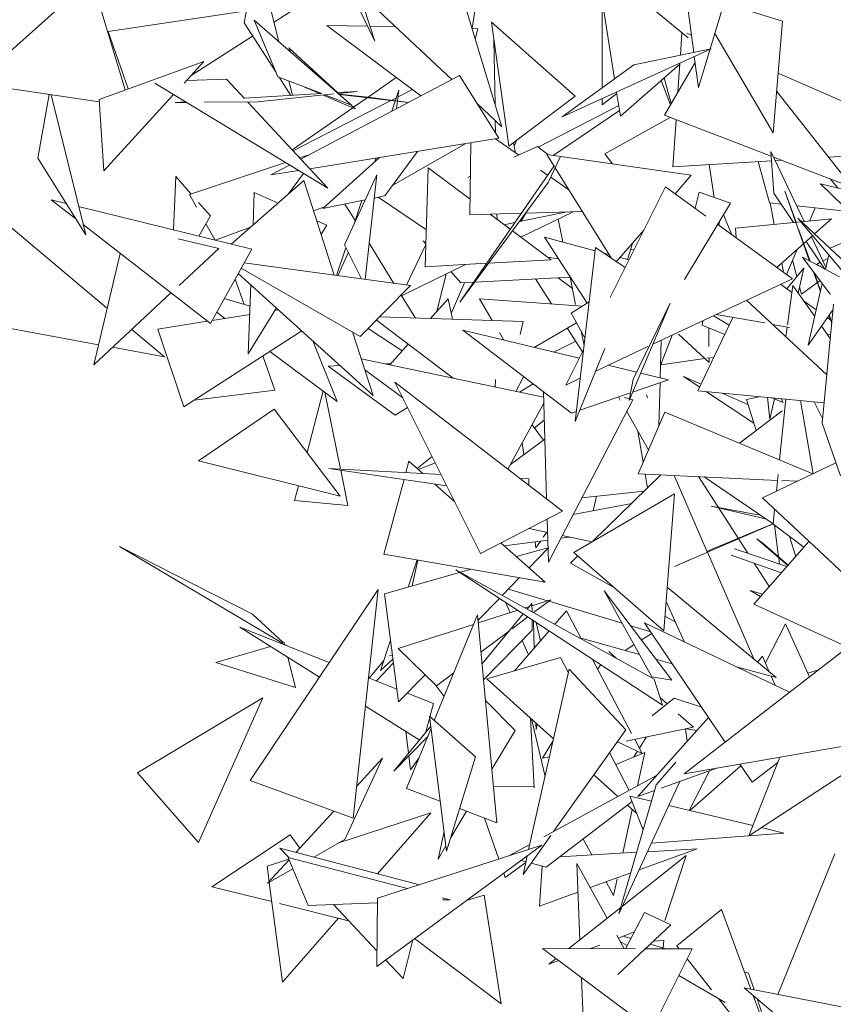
# Model space of a CAD drawing. Header units: metres. Extents: x -14.5 to 19.7, y -19.1 to 4.
# Tile 115 of 218: x 16.034 to 16.206, y 2.825 to 3.033. Entities that reach past the tile are written whole.
import ezdxf

# ---------------------------------------------------------------- set-up
doc = ezdxf.new("R2010")
doc.units = ezdxf.units.M
doc.layers.add('G-IMPT', color=7, linetype='Continuous', lineweight=5)
doc.layers.add('L-PLNT', color=7, linetype='Continuous', lineweight=5, true_color=0x005900)

# ---------------------------------------------------------------- blocks, each defined once
blk = doc.blocks.new('ÁRVORES ORNAMENTAIS - Pequeno e Médio Porte - Ipê-roxo-2976198-A')
at = {"layer": 'G-IMPT', "color": 253, "true_color": 0xaaaaaa}
for p, q in [((5.71374, 3.05576), (5.70257, 3.01865)), ((5.70038, 3.02911), (5.67311, 3.05172)), ((5.64991, 3.0471), (5.6611, 3.01036)), ((5.6987, 3.04722), (5.70157, 3.02605)), ((5.68485, 3.02049), (5.68095, 3.04523)), ((5.57454, 3.04165), (5.54977, 3.01954)), ((5.57454, 3.04165), (5.58164, 3.01815)), ((5.65484, 3.03109), (5.65591, 3.0382)), ((5.6067, 3.03226), (5.6074, 3.03594)), ((5.61406, 3.02829), (5.61207, 3.03625)), ((5.61303, 3.03243), (5.61958, 3.03664)), ((5.6306, 3.03597), (5.63427, 3.0284)), ((5.63198, 3.03551), (5.63427, 3.0284)), ((5.63281, 3.03695), (5.65051, 3.02032)), ((5.68227, 3.03686), (5.68226, 3.01861)), ((5.72028, 3.03263), (5.70793, 3.03646)), ((5.57803, 3.03047), (5.60718, 3.0348)), ((5.61337, 3.02195), (5.6067, 3.03226)), ((5.62938, 3.01495), (5.6088, 3.03287)), ((5.6138, 3.02093), (5.6088, 3.03287)), ((5.644, 3.01689), (5.62417, 3.03174)), ((5.63274, 3.03156), (5.62417, 3.03174)), ((5.63869, 3.03143), (5.63326, 3.03155)), ((5.65598, 3.03106), (5.65479, 3.03109)), ((5.65547, 3.02885), (5.65598, 3.03106)), ((5.67654, 3.01686), (5.65888, 3.03243)), ((5.65888, 3.03243), (5.66256, 3.00626)), ((5.71835, 3.00913), (5.72028, 3.03263)), ((5.57803, 3.03047), (5.58223, 3.01837)), ((5.5955, 3.02116), (5.60848, 3.02951)), ((5.69874, 3.02548), (5.69906, 3.03021)), ((5.70011, 3.03009), (5.70108, 3.02967)), ((5.71835, 3.00913), (5.706, 3.03004)), ((5.61617, 3.027), (5.62639, 3.01758)), ((5.61617, 3.027), (5.6165, 3.02616)), ((5.65965, 3.01514), (5.65941, 3.02864)), ((5.70523, 3.0268), (5.67384, 3.01248)), ((5.70523, 3.0268), (5.68894, 3.02347)), ((5.70168, 3.02519), (5.70257, 3.01865)), ((5.59822, 3.02413), (5.57609, 3.01615)), ((5.59822, 3.02413), (5.59407, 3.0196)), ((5.68894, 3.02347), (5.67384, 3.01248)), ((5.68609, 3.01259), (5.69862, 3.02359)), ((5.69536, 3.01281), (5.70185, 3.02393)), ((5.69822, 3.01772), (5.69863, 3.02379)), ((5.62307, 3.01737), (5.6138, 3.02093)), ((5.61658, 3.01699), (5.61411, 3.02081)), ((5.65214, 3.02117), (5.61867, 3.00355)), ((5.63881, 3.02077), (5.63287, 3.01664)), ((5.65214, 3.02117), (5.66047, 3.00795)), ((5.69532, 3.0207), (5.69681, 3.0153)), ((5.71938, 3.02165), (5.73925, 3.01295)), ((5.57612, 3.01561), (5.54977, 3.01954)), ((5.58788, 3.01956), (5.62437, 2.9974)), ((5.59459, 3.02017), (5.603, 3.02044)), ((5.603, 3.02044), (5.6068, 3.01635)), ((5.61688, 3.01701), (5.61613, 3.02004)), ((5.62268, 3.01736), (5.61947, 3.01874)), ((5.69471, 3.02016), (5.69663, 3.01498)), ((5.56322, 3.00376), (5.56557, 3.01718)), ((5.57328, 2.98758), (5.56597, 3.01712)), ((5.59183, 3.01716), (5.57713, 3.00112)), ((5.60676, 3.01639), (5.62297, 3.01738)), ((5.60962, 3.01561), (5.62558, 3.0173)), ((5.63011, 3.01415), (5.62335, 3.01707)), ((5.62938, 3.01495), (5.62375, 3.01711)), ((5.62636, 3.01758), (5.6306, 3.01784)), ((5.62656, 3.01741), (5.6306, 3.01784)), ((5.63287, 3.01662), (5.62677, 3.01723)), ((5.64131, 3.01547), (5.62683, 3.01718)), ((5.63265, 3.01649), (5.62976, 3.01448)), ((5.64142, 3.01553), (5.63287, 3.01662)), ((5.63882, 3.01649), (5.63784, 3.01599)), ((5.63937, 3.01813), (5.63787, 3.01366)), ((5.63884, 3.01417), (5.63937, 3.01813)), ((5.64221, 3.01822), (5.63918, 3.01667)), ((5.67654, 3.01686), (5.66256, 3.00626)), ((5.68533, 3.01741), (5.68226, 3.01499)), ((5.68609, 3.01259), (5.68528, 3.01771)), ((5.71906, 3.01779), (5.73508, 2.99759)), ((5.57609, 3.01615), (5.57713, 3.00112)), ((5.59214, 3.01551), (5.59433, 3.01564)), ((5.59453, 3.01552), (5.59214, 3.01551)), ((5.60962, 3.01561), (5.59827, 3.01555)), ((5.6075, 3.0156), (5.62437, 2.9974)), ((5.62961, 3.01437), (5.61686, 3.0055)), ((5.63768, 3.0159), (5.61702, 3.00533)), ((5.62915, 3.01504), (5.63011, 3.01415)), ((5.65584, 3.01531), (5.6611, 3.01036)), ((5.66877, 3.00607), (5.68574, 3.01483)), ((5.68226, 3.01633), (5.68226, 3.01499)), ((5.67191, 3.00435), (5.6859, 3.0138)), ((5.69659, 3.01234), (5.68278, 3.00465)), ((5.69536, 3.01281), (5.7179, 3.00418)), ((5.65975, 3.0091), (5.6597, 3.01168)), ((5.69717, 3.00192), (5.69783, 3.01187)), ((5.66047, 3.00795), (5.62054, 3.00154)), ((5.63806, 2.9981), (5.65348, 3.00683)), ((5.65436, 2.9918), (5.65451, 3.00699)), ((5.65971, 3.00783), (5.6646, 3.00444)), ((5.66397, 3.00488), (5.66357, 3.00703)), ((5.66859, 3.00621), (5.66358, 3.00399)), ((5.6637, 3.00632), (5.66416, 3.00748)), ((5.66859, 3.00621), (5.67077, 3.00452)), ((5.61842, 3.00382), (5.62045, 3.00449)), ((5.63638, 2.9958), (5.64327, 3.00519)), ((5.6722, 3.00193), (5.67058, 3.00454)), ((5.67058, 3.00454), (5.70104, 3.00015)), ((5.68278, 3.00465), (5.68441, 3.00255)), ((5.71782, 3.00519), (5.72488, 2.9904)), ((5.71782, 3.00519), (5.71845, 2.99638)), ((5.7184, 3.00398), (5.73508, 2.99759)), ((5.73003, 3.00395), (5.74005, 3.00457)), ((5.57328, 2.98758), (5.56322, 3.00376)), ((5.59516, 2.99608), (5.61544, 3.00283)), ((5.61629, 3.00231), (5.61232, 3.00022)), ((5.62329, 2.99314), (5.63527, 3.0039)), ((5.63455, 3.00379), (5.6343, 3.00303)), ((5.67209, 3.00212), (5.65222, 2.97342)), ((5.67087, 2.9986), (5.67336, 3.00395)), ((5.69717, 3.00192), (5.71796, 3.00321)), ((5.70482, 3.00239), (5.7059, 2.99546)), ((5.71754, 2.99432), (5.71516, 3.00303)), ((5.71875, 3.00325), (5.72009, 3.00334)), ((5.59182, 2.98864), (5.59228, 2.99987)), ((5.59552, 2.9962), (5.59228, 2.99987)), ((5.61819, 3.00116), (5.61232, 3.00022)), ((5.6161, 2.99623), (5.61926, 3.0005)), ((5.63469, 3.00022), (5.62787, 2.9855)), ((5.63222, 2.97819), (5.63469, 3.00022)), ((5.64491, 2.98087), (5.64557, 3.00175)), ((5.64557, 3.00175), (5.65439, 2.99513)), ((5.65434, 2.99989), (5.65393, 2.99971)), ((5.66923, 3.00123), (5.67074, 3.00018)), ((5.68413, 2.98273), (5.67233, 3.00174)), ((5.69766, 2.99624), (5.70104, 3.00015)), ((5.61929, 2.99902), (5.60399, 2.98564)), ((5.61929, 2.99902), (5.62573, 2.97908)), ((5.67087, 2.9986), (5.65222, 2.97342)), ((5.67139, 2.99973), (5.67522, 2.99708)), ((5.76052, 2.99069), (5.72829, 2.99834)), ((5.73853, 2.98835), (5.72829, 2.99834)), ((5.73033, 2.99941), (5.73195, 2.99747)), ((5.59516, 2.99608), (5.59665, 2.99345)), ((5.60885, 2.99655), (5.60859, 2.98966)), ((5.60885, 2.99655), (5.61386, 2.99427)), ((5.63638, 2.9958), (5.63415, 2.99535)), ((5.69564, 2.9977), (5.6839, 2.9744)), ((5.69564, 2.9977), (5.70412, 2.99156)), ((5.70184, 2.99321), (5.70273, 2.99657)), ((5.70273, 2.99657), (5.70935, 2.99425)), ((5.7226, 2.99018), (5.71845, 2.99638)), ((5.72602, 2.98207), (5.72081, 2.99683)), ((5.72316, 2.99024), (5.72081, 2.99683)), ((5.57118, 2.99096), (5.566, 2.99498)), ((5.56916, 2.99421), (5.566, 2.99498)), ((5.59958, 2.99161), (5.5971, 2.99441)), ((5.63226, 2.99497), (5.62329, 2.99314)), ((5.62797, 2.99409), (5.63012, 2.99061)), ((5.63154, 2.99482), (5.62982, 2.98972)), ((5.64515, 2.98862), (5.63502, 2.99553)), ((5.69961, 2.97816), (5.70935, 2.99425)), ((5.71754, 2.99432), (5.72, 2.99406)), ((5.71769, 2.99431), (5.71856, 2.98979)), ((5.7233, 2.9937), (5.73426, 2.99251)), ((5.60832, 2.98458), (5.5718, 2.99356)), ((5.59716, 2.98732), (5.59958, 2.99161)), ((5.62367, 2.99348), (5.62135, 2.99266)), ((5.65436, 2.9918), (5.66517, 2.99214)), ((5.65865, 2.99194), (5.66285, 2.98879)), ((5.66006, 2.99088), (5.66004, 2.99198)), ((5.66478, 2.99038), (5.67484, 2.99243)), ((5.66507, 2.99044), (5.66613, 2.99216)), ((5.66512, 2.98709), (5.67611, 2.99247)), ((5.6661, 2.99216), (5.67804, 2.99253)), ((5.70958, 2.98761), (5.70787, 2.99182)), ((5.72716, 2.99328), (5.72596, 2.9905)), ((5.55531, 2.99104), (5.57765, 2.97218)), ((5.59959, 2.96887), (5.57274, 2.98974)), ((5.59864, 2.98994), (5.60059, 2.98648)), ((5.62202, 2.99056), (5.62415, 2.9896)), ((5.62415, 2.9896), (5.62296, 2.98766)), ((5.66159, 2.98973), (5.66383, 2.99019)), ((5.67295, 2.99092), (5.67395, 2.98609)), ((5.70662, 2.98975), (5.72237, 2.97835)), ((5.70687, 2.98957), (5.70701, 2.99039)), ((5.71035, 2.98901), (5.72416, 2.99033)), ((5.73487, 2.9805), (5.72352, 2.99109)), ((5.74856, 2.96141), (5.72352, 2.99109)), ((5.72432, 2.99035), (5.73065, 2.99095)), ((5.73065, 2.99095), (5.72707, 2.98778)), ((5.60806, 2.9892), (5.60069, 2.98645)), ((5.66333, 2.98843), (5.67146, 2.98233)), ((5.6853, 2.98194), (5.69105, 2.9886)), ((5.71035, 2.98901), (5.71048, 2.98696)), ((5.72663, 2.9874), (5.71909, 2.98073)), ((5.7261, 2.98203), (5.72369, 2.98876)), ((5.60136, 2.9847), (5.59282, 2.98675)), ((5.63144, 2.9783), (5.62787, 2.9855)), ((5.63308, 2.98583), (5.63831, 2.97736)), ((5.64506, 2.98553), (5.64099, 2.97699)), ((5.64451, 2.98633), (5.64506, 2.98571)), ((5.67906, 2.97321), (5.67011, 2.98713)), ((5.68075, 2.98424), (5.67011, 2.98713)), ((5.68864, 2.9858), (5.68762, 2.98238)), ((5.72919, 2.98038), (5.72528, 2.9862)), ((5.7264, 2.9872), (5.72946, 2.98079)), ((5.73346, 2.98612), (5.73037, 2.98477)), ((5.58058, 2.98365), (5.57497, 2.96021)), ((5.60136, 2.9847), (5.59299, 2.97693)), ((5.59959, 2.96887), (5.60832, 2.98458)), ((5.62819, 2.98485), (5.62623, 2.97901)), ((5.62869, 2.98383), (5.62651, 2.97897)), ((5.68083, 2.98494), (5.67657, 2.94827)), ((5.68709, 2.98074), (5.68083, 2.98494)), ((5.68368, 2.98345), (5.68262, 2.98374)), ((5.68899, 2.98449), (5.68824, 2.98446)), ((5.72339, 2.98453), (5.72112, 2.97926)), ((5.73005, 2.98336), (5.72935, 2.98029)), ((5.64184, 2.97688), (5.60671, 2.98167)), ((5.63991, 2.97474), (5.65339, 2.98134)), ((5.64491, 2.98087), (5.65787, 2.98159)), ((5.65828, 2.98161), (5.67146, 2.98233)), ((5.67073, 2.98288), (5.67304, 2.98257)), ((5.68789, 2.98231), (5.68605, 2.98281)), ((5.72012, 2.98163), (5.72048, 2.97972)), ((5.72241, 2.98225), (5.72332, 2.97879)), ((5.73231, 2.97871), (5.72448, 2.98289)), ((5.73038, 2.97511), (5.72448, 2.98289)), ((5.72746, 2.98134), (5.7282, 2.98174)), ((5.72746, 2.98134), (5.72848, 2.98091)), ((5.72884, 2.98208), (5.72988, 2.98264)), ((5.60548, 2.97947), (5.63391, 2.95373)), ((5.63122, 2.96619), (5.60608, 2.98054)), ((5.6493, 2.97934), (5.64738, 2.97143)), ((5.6503, 2.97983), (5.65242, 2.97745)), ((5.72478, 2.98054), (5.7212, 2.97623)), ((5.72478, 2.98054), (5.7236, 2.9753)), ((5.72829, 2.97563), (5.72682, 2.97981)), ((5.72833, 2.97578), (5.72695, 2.97963)), ((5.60672, 2.97288), (5.60479, 2.97823)), ((5.60812, 2.97708), (5.60758, 2.96252)), ((5.65322, 2.97749), (5.6504, 2.97104)), ((5.65242, 2.97745), (5.65511, 2.9776)), ((5.65532, 2.97761), (5.67553, 2.9787)), ((5.67158, 2.97304), (5.66818, 2.9783)), ((5.67596, 2.97626), (5.67294, 2.97856)), ((5.67546, 2.97869), (5.67665, 2.9729)), ((5.72237, 2.97835), (5.69292, 2.96452)), ((5.71987, 2.97718), (5.72228, 2.97546)), ((5.72428, 2.97512), (5.72823, 2.97794)), ((5.72868, 2.97735), (5.72573, 2.96435)), ((5.59127, 2.97534), (5.57497, 2.96021)), ((5.64184, 2.97688), (5.63122, 2.96619)), ((5.72134, 2.96859), (5.72247, 2.97688)), ((5.72247, 2.97688), (5.7271, 2.97037)), ((5.72389, 2.97661), (5.72428, 2.97512)), ((5.60795, 2.97252), (5.60252, 2.97414)), ((5.63985, 2.97487), (5.64284, 2.97004)), ((5.64974, 2.97411), (5.64606, 2.96994)), ((5.64974, 2.97411), (5.65067, 2.96979)), ((5.65634, 2.97408), (5.67809, 2.97259)), ((5.65634, 2.97408), (5.65906, 2.96952)), ((5.67568, 2.97107), (5.6795, 2.97349)), ((5.68791, 2.95265), (5.69657, 2.97316)), ((5.69657, 2.97316), (5.68879, 2.95715)), ((5.71271, 2.97382), (5.72963, 2.95806)), ((5.72472, 2.97371), (5.72742, 2.97178)), ((5.72864, 2.94787), (5.73106, 2.97295)), ((5.59997, 2.96954), (5.60789, 2.97081)), ((5.60267, 2.96997), (5.60093, 2.97127)), ((5.61351, 2.9722), (5.60758, 2.96252)), ((5.61317, 2.97166), (5.61397, 2.97179)), ((5.67568, 2.97107), (5.67862, 2.96589)), ((5.70633, 2.97082), (5.71653, 2.96902)), ((5.73096, 2.97185), (5.72573, 2.96435)), ((5.54921, 2.9694), (5.57598, 2.96443)), ((5.5885, 2.9677), (5.59894, 2.96937)), ((5.65081, 2.95736), (5.63464, 2.96963)), ((5.66561, 2.96932), (5.63528, 2.97028)), ((5.66497, 2.96657), (5.66561, 2.96932)), ((5.67685, 2.96901), (5.66793, 2.96384)), ((5.70981, 2.9702), (5.70246, 2.95469)), ((5.70335, 2.96854), (5.70351, 2.9695)), ((5.70571, 2.97053), (5.70902, 2.96853)), ((5.71817, 2.96872), (5.72177, 2.96809)), ((5.72975, 2.97011), (5.7304, 2.96964)), ((5.73067, 2.96889), (5.73007, 2.97058)), ((5.7307, 2.96915), (5.73015, 2.97069)), ((5.583, 2.96766), (5.58988, 2.96184)), ((5.5885, 2.9677), (5.59397, 2.95135)), ((5.59397, 2.95135), (5.61887, 2.96735)), ((5.62959, 2.96712), (5.63391, 2.95373)), ((5.63286, 2.96784), (5.64005, 2.96312)), ((5.67742, 2.96156), (5.65283, 2.96748)), ((5.67577, 2.94999), (5.65283, 2.96748)), ((5.66055, 2.96702), (5.66152, 2.96539)), ((5.67811, 2.96292), (5.67491, 2.96788)), ((5.6778, 2.96734), (5.67843, 2.96426)), ((5.70481, 2.96065), (5.69834, 2.96666)), ((5.70335, 2.96854), (5.70811, 2.96661)), ((5.70474, 2.96797), (5.70478, 2.96408)), ((5.721, 2.96609), (5.72129, 2.96817)), ((5.72853, 2.96836), (5.73037, 2.96576)), ((5.72972, 2.96668), (5.73045, 2.96655)), ((5.62637, 2.95246), (5.62123, 2.96522)), ((5.64132, 2.96456), (5.63746, 2.96018)), ((5.67666, 2.96517), (5.67204, 2.96286)), ((5.69469, 2.96535), (5.69448, 2.95747)), ((5.69455, 2.96008), (5.69699, 2.96643)), ((5.57892, 2.96388), (5.58988, 2.96184)), ((5.62637, 2.95246), (5.6121, 2.96301)), ((5.67832, 2.96334), (5.67457, 2.9559)), ((5.68283, 2.9636), (5.67657, 2.94827)), ((5.69186, 2.96402), (5.6809, 2.95888)), ((5.61322, 2.95484), (5.61062, 2.96205)), ((5.6699, 2.95334), (5.63142, 2.96145)), ((5.63655, 2.96037), (5.63767, 2.96041)), ((5.69459, 2.9602), (5.7039, 2.9615)), ((5.70431, 2.96156), (5.70581, 2.96176)), ((5.7048, 2.96162), (5.70481, 2.96065)), ((5.62447, 2.95993), (5.62696, 2.96002)), ((5.6386, 2.94954), (5.62447, 2.95993)), ((5.64019, 2.9532), (5.63216, 2.95916)), ((5.68952, 2.95866), (5.68351, 2.9601)), ((5.69621, 2.95705), (5.69036, 2.95845)), ((5.6739, 2.92931), (5.63851, 2.95654)), ((5.65661, 2.92038), (5.63851, 2.95654)), ((5.65966, 2.9555), (5.65973, 2.95707)), ((5.66403, 2.95458), (5.66566, 2.95769)), ((5.67762, 2.95734), (5.67457, 2.9559)), ((5.68791, 2.95265), (5.68879, 2.95715)), ((5.69621, 2.95705), (5.68867, 2.95445)), ((5.69445, 2.95644), (5.6942, 2.94736)), ((5.70282, 2.95546), (5.69939, 2.95774)), ((5.70313, 2.95612), (5.69939, 2.95774)), ((5.61322, 2.95484), (5.59623, 2.95276)), ((5.62339, 2.95467), (5.62, 2.94168)), ((5.62374, 2.95441), (5.62705, 2.9382)), ((5.6648, 2.95441), (5.66766, 2.95617)), ((5.66986, 2.95449), (5.67051, 2.93192)), ((5.68823, 2.95429), (5.67752, 2.9506)), ((5.70246, 2.95469), (5.72906, 2.95216)), ((5.71425, 2.94786), (5.70425, 2.95452)), ((5.713, 2.95183), (5.70753, 2.9542)), ((5.66235, 2.9382), (5.66993, 2.95212)), ((5.68874, 2.95284), (5.67089, 2.91857)), ((5.68568, 2.95341), (5.68606, 2.95275)), ((5.68874, 2.95284), (5.68695, 2.95333)), ((5.69191, 2.95323), (5.69152, 2.95383)), ((5.71266, 2.9529), (5.7154, 2.95346)), ((5.71266, 2.9529), (5.71472, 2.94635)), ((5.71713, 2.95329), (5.71763, 2.94874)), ((5.71858, 2.953), (5.71763, 2.94874)), ((5.72041, 2.95227), (5.71806, 2.95321)), ((5.71967, 2.94015), (5.72096, 2.95293)), ((5.72041, 2.95227), (5.72003, 2.95302)), ((5.72674, 2.93722), (5.72406, 2.95264)), ((5.72696, 2.95236), (5.72874, 2.94889)), ((5.59709, 2.93995), (5.61305, 2.95083)), ((5.61305, 2.95083), (5.627, 2.93246)), ((5.6386, 2.94954), (5.64119, 2.9512)), ((5.67681, 2.95035), (5.67577, 2.94999)), ((5.68743, 2.95032), (5.692, 2.94225)), ((5.69544, 2.95024), (5.68984, 2.93722)), ((5.69544, 2.95024), (5.72672, 2.93721)), ((5.71121, 2.94367), (5.72019, 2.95051)), ((5.66797, 2.94687), (5.67004, 2.9485)), ((5.66745, 2.94756), (5.6699, 2.94429)), ((5.68978, 2.94617), (5.69088, 2.93965)), ((5.72864, 2.94787), (5.73253, 2.93675)), ((5.67015, 2.94448), (5.66287, 2.93915)), ((5.66539, 2.94379), (5.66572, 2.94124)), ((5.59709, 2.93995), (5.627, 2.93246)), ((5.64085, 2.93748), (5.64149, 2.93986)), ((5.64149, 2.93986), (5.64439, 2.9373)), ((5.64636, 2.94087), (5.64323, 2.93832)), ((5.64825, 2.93709), (5.62456, 2.93833)), ((5.64947, 2.93464), (5.62456, 2.93833)), ((5.6271, 2.93796), (5.62862, 2.93056)), ((5.64705, 2.93949), (5.64346, 2.93811)), ((5.73156, 2.93953), (5.71605, 2.93211)), ((5.63619, 2.92028), (5.64044, 2.93598)), ((5.66675, 2.93613), (5.66492, 2.93622)), ((5.66675, 2.93613), (5.66675, 2.93481)), ((5.69464, 2.93699), (5.6803, 2.92298)), ((5.68984, 2.93722), (5.71923, 2.93583)), ((5.6913, 2.93715), (5.6918, 2.93421)), ((5.69744, 2.93686), (5.70443, 2.92074)), ((5.71298, 2.92045), (5.70255, 2.93662)), ((5.70376, 2.93656), (5.71831, 2.92666)), ((5.719, 2.93352), (5.71936, 2.93707)), ((5.72014, 2.93579), (5.72342, 2.93563)), ((5.61817, 2.93467), (5.61736, 2.93155)), ((5.64696, 2.93501), (5.65114, 2.9313)), ((5.69111, 2.93354), (5.67795, 2.93212)), ((5.62862, 2.93056), (5.61736, 2.93155)), ((5.69747, 2.93296), (5.67627, 2.92064)), ((5.68035, 2.92942), (5.68107, 2.93246)), ((5.69747, 2.93296), (5.69526, 2.90411)), ((5.71605, 2.93211), (5.73613, 2.91334)), ((5.6739, 2.92931), (5.65661, 2.92038)), ((5.68848, 2.93097), (5.67612, 2.92861)), ((5.70523, 2.93037), (5.7156, 2.9285)), ((5.70523, 2.93037), (5.71673, 2.92773)), ((5.7183, 2.9266), (5.71861, 2.92971)), ((5.67063, 2.92763), (5.67089, 2.91857)), ((5.67071, 2.92486), (5.66687, 2.92568)), ((5.7183, 2.92667), (5.69747, 2.91765)), ((5.71827, 2.92668), (5.7051, 2.92115)), ((5.7183, 2.9266), (5.72478, 2.92172)), ((5.71861, 2.92637), (5.71947, 2.91968)), ((5.67076, 2.92325), (5.66163, 2.922)), ((5.66925, 2.92304), (5.66825, 2.92163)), ((5.67056, 2.9249), (5.66982, 2.92386)), ((5.67537, 2.92388), (5.67353, 2.92363)), ((5.68011, 2.92287), (5.67383, 2.9242)), ((5.71484, 2.92349), (5.7162, 2.9225)), ((5.71484, 2.92349), (5.7214, 2.91787)), ((5.72176, 2.924), (5.72308, 2.91979)), ((5.61478, 2.90151), (5.58044, 2.92191)), ((5.60845, 2.90759), (5.58044, 2.92191)), ((5.66094, 2.92262), (5.67022, 2.91438)), ((5.66416, 2.91976), (5.67081, 2.92163)), ((5.66683, 2.91739), (5.67081, 2.92148)), ((5.66809, 2.92289), (5.66825, 2.92163)), ((5.7044, 2.92082), (5.7051, 2.92115)), ((5.72121, 2.91765), (5.71018, 2.92141)), ((5.71427, 2.90974), (5.72586, 2.92295)), ((5.7162, 2.9225), (5.72147, 2.91795)), ((5.63619, 2.92028), (5.67022, 2.91438)), ((5.64321, 2.91906), (5.6413, 2.91333)), ((5.64338, 2.91903), (5.64218, 2.91358)), ((5.67713, 2.91989), (5.67559, 2.91838)), ((5.67627, 2.92064), (5.69526, 2.90411)), ((5.69747, 2.91765), (5.70064, 2.9191)), ((5.70446, 2.92068), (5.71421, 2.8982)), ((5.72005, 2.91634), (5.70947, 2.92005)), ((5.7195, 2.9195), (5.71967, 2.91817)), ((5.63629, 2.91192), (5.65464, 2.91708)), ((5.69324, 2.8939), (5.65136, 2.91699)), ((5.69498, 2.88846), (5.65136, 2.91699)), ((5.67559, 2.91838), (5.68483, 2.9132)), ((5.71751, 2.91344), (5.71434, 2.91834)), ((5.66118, 2.91158), (5.66482, 2.91532)), ((5.60797, 2.87256), (5.63502, 2.91284)), ((5.62968, 2.86461), (5.63502, 2.91284)), ((5.66247, 2.9129), (5.67068, 2.91044)), ((5.71894, 2.89428), (5.69596, 2.91334)), ((5.63629, 2.91192), (5.63931, 2.8891)), ((5.65603, 2.90629), (5.66055, 2.91093)), ((5.67139, 2.91067), (5.66743, 2.9094)), ((5.66777, 2.90794), (5.67139, 2.91067)), ((5.68267, 2.91256), (5.69275, 2.89438)), ((5.68267, 2.91256), (5.69694, 2.89369)), ((5.71609, 2.91182), (5.71346, 2.91261)), ((5.71346, 2.91261), (5.71566, 2.91133)), ((5.66185, 2.91013), (5.66281, 2.90792)), ((5.6669, 2.90923), (5.66597, 2.90893)), ((5.66742, 2.90987), (5.66644, 2.90868)), ((5.66742, 2.90987), (5.66745, 2.90812)), ((5.67097, 2.91035), (5.68647, 2.90571)), ((5.69954, 2.90182), (5.69573, 2.91031)), ((5.7336, 2.90086), (5.71427, 2.90974)), ((5.615, 2.90157), (5.60845, 2.90759)), ((5.64682, 2.8852), (5.65592, 2.90749)), ((5.65999, 2.86362), (5.65592, 2.90749)), ((5.66443, 2.90844), (5.65608, 2.90577)), ((5.66561, 2.90767), (5.65689, 2.8971)), ((5.66326, 2.90455), (5.66657, 2.90704)), ((5.66747, 2.90646), (5.66749, 2.90424)), ((5.67223, 2.90548), (5.6747, 2.90835)), ((5.6747, 2.90835), (5.67788, 2.90237)), ((5.69549, 2.9072), (5.69768, 2.90598)), ((5.62258, 2.89432), (5.60577, 2.90486)), ((5.62468, 2.89744), (5.60577, 2.90486)), ((5.65509, 2.90545), (5.63919, 2.90036)), ((5.66776, 2.90626), (5.6679, 2.90045)), ((5.66835, 2.90588), (5.66921, 2.90198)), ((5.68826, 2.90517), (5.69249, 2.9039)), ((5.72178, 2.89118), (5.6912, 2.90582)), ((5.70816, 2.88065), (5.6912, 2.90582)), ((5.72092, 2.90557), (5.71668, 2.89738)), ((5.72092, 2.90557), (5.72597, 2.89443)), ((5.65666, 2.89958), (5.66267, 2.90411)), ((5.66749, 2.90424), (5.6572, 2.89377)), ((5.66376, 2.89565), (5.67105, 2.90411)), ((5.67779, 2.90253), (5.69014, 2.89909)), ((5.69053, 2.90217), (5.69271, 2.90357)), ((5.73636, 2.90246), (5.69952, 2.87396)), ((5.60075, 2.89744), (5.61227, 2.90078)), ((5.61452, 2.90143), (5.61514, 2.90161)), ((5.61526, 2.90112), (5.61514, 2.90161)), ((5.61561, 2.90102), (5.61544, 2.90112)), ((5.61561, 2.90102), (5.6155, 2.90112)), ((5.63758, 2.90214), (5.63545, 2.89574)), ((5.64727, 2.89252), (5.63919, 2.90036)), ((5.66535, 2.90206), (5.66667, 2.89903)), ((5.68713, 2.89998), (5.6889, 2.90112)), ((5.61755, 2.89212), (5.61593, 2.89849)), ((5.63811, 2.89813), (5.63545, 2.89574)), ((5.63737, 2.89883), (5.63799, 2.89907)), ((5.67346, 2.89845), (5.65793, 2.89397)), ((5.67346, 2.89845), (5.67511, 2.89525)), ((5.6801, 2.89819), (5.68845, 2.88247)), ((5.68365, 2.89975), (5.68529, 2.89828)), ((5.69358, 2.89813), (5.69703, 2.89717)), ((5.7161, 2.89873), (5.71503, 2.89752)), ((5.7161, 2.89873), (5.7175, 2.89547)), ((5.61755, 2.89212), (5.60075, 2.89744)), ((5.63615, 2.89783), (5.63312, 2.89412)), ((5.63822, 2.89733), (5.63461, 2.89353)), ((5.67529, 2.89603), (5.66673, 2.85799)), ((5.68721, 2.88321), (5.67529, 2.89603)), ((5.68129, 2.89596), (5.68193, 2.89699)), ((5.71894, 2.89428), (5.71058, 2.89654)), ((5.63895, 2.89183), (5.63295, 2.89419)), ((5.63931, 2.8891), (5.64489, 2.89484)), ((5.64727, 2.89252), (5.65094, 2.89528)), ((5.65793, 2.89397), (5.67199, 2.88134)), ((5.69275, 2.89438), (5.69694, 2.89369)), ((5.71789, 2.89456), (5.71871, 2.89265)), ((5.72785, 2.89588), (5.72564, 2.89517)), ((5.64722, 2.89252), (5.6489, 2.89029)), ((5.69324, 2.8939), (5.69498, 2.88846)), ((5.58422, 2.87414), (5.61062, 2.88997)), ((5.59711, 2.85949), (5.61062, 2.88997)), ((5.64666, 2.8888), (5.64113, 2.89097)), ((5.69282, 2.88617), (5.69741, 2.88988)), ((5.69447, 2.89006), (5.69597, 2.88872)), ((5.69741, 2.88988), (5.70322, 2.88799)), ((5.64367, 2.88109), (5.63229, 2.88823)), ((5.64591, 2.886), (5.64666, 2.8888)), ((5.6576, 2.88944), (5.66386, 2.8831)), ((5.64506, 2.88278), (5.64586, 2.88581)), ((5.65549, 2.87756), (5.64583, 2.88608)), ((5.64943, 2.85768), (5.64583, 2.88608)), ((5.66715, 2.88569), (5.6679, 2.87103)), ((5.70465, 2.88585), (5.68979, 2.86915)), ((5.69831, 2.88662), (5.7015, 2.88376)), ((5.64609, 2.88402), (5.63826, 2.87454)), ((5.64097, 2.87089), (5.64615, 2.88356)), ((5.6702, 2.87339), (5.66732, 2.88553)), ((5.66826, 2.88469), (5.66829, 2.88333)), ((5.66829, 2.88333), (5.66854, 2.88444)), ((5.68732, 2.88087), (5.7015, 2.88376)), ((5.64545, 2.88184), (5.63826, 2.87454)), ((5.6408, 2.8829), (5.64137, 2.87831)), ((5.66386, 2.8831), (5.65895, 2.8749)), ((5.68721, 2.88321), (5.67198, 2.86177)), ((5.69011, 2.87934), (5.69163, 2.88175)), ((5.74985, 2.88272), (5.69952, 2.87396)), ((5.70018, 2.88082), (5.69982, 2.88342)), ((5.7, 2.88346), (5.7022, 2.8831)), ((5.74552, 2.88197), (5.71316, 2.86089)), ((5.66965, 2.87727), (5.67187, 2.88084)), ((5.68545, 2.88072), (5.6907, 2.87824)), ((5.68911, 2.88124), (5.6907, 2.87824)), ((5.64144, 2.87777), (5.64181, 2.87481)), ((5.65549, 2.87756), (5.64943, 2.85768)), ((5.66965, 2.87727), (5.67114, 2.87757)), ((5.68381, 2.87842), (5.68794, 2.87043)), ((5.68511, 2.8759), (5.69124, 2.87848)), ((5.68896, 2.87752), (5.68971, 2.87871)), ((5.68969, 2.87139), (5.69124, 2.87848)), ((5.71971, 2.87748), (5.71316, 2.86089)), ((5.62792, 2.86013), (5.6359, 2.87723)), ((5.6359, 2.87723), (5.63041, 2.87127)), ((5.64357, 2.87725), (5.64181, 2.87481)), ((5.69776, 2.8764), (5.69364, 2.87162)), ((5.71153, 2.87565), (5.70073, 2.86622)), ((5.71388, 2.87216), (5.71128, 2.87601)), ((5.71927, 2.87635), (5.71388, 2.87216)), ((5.58422, 2.87414), (5.59711, 2.85949)), ((5.66995, 2.86067), (5.69374, 2.87359)), ((5.68047, 2.87372), (5.68556, 2.86915)), ((5.70661, 2.8752), (5.69472, 2.87092)), ((5.70491, 2.87459), (5.70061, 2.86625)), ((5.60797, 2.87256), (5.62968, 2.86461)), ((5.65929, 2.87123), (5.66783, 2.87132)), ((5.69862, 2.87232), (5.68576, 2.84442)), ((5.69364, 2.87162), (5.68576, 2.84442)), ((5.6481, 2.86817), (5.64097, 2.87089)), ((5.68808, 2.86925), (5.69091, 2.86217)), ((5.68808, 2.86925), (5.69264, 2.86816)), ((5.69329, 2.87041), (5.68979, 2.86915)), ((5.67041, 2.85424), (5.68854, 2.86809)), ((5.68757, 2.86735), (5.68955, 2.86557)), ((5.6963, 2.86728), (5.71401, 2.86304)), ((5.62565, 2.86609), (5.61764, 2.85739)), ((5.6265, 2.85932), (5.64609, 2.86571)), ((5.63483, 2.85289), (5.64609, 2.86571)), ((5.65365, 2.86605), (5.65025, 2.86036)), ((5.65999, 2.86362), (5.65215, 2.86662)), ((5.68659, 2.85723), (5.6886, 2.86642)), ((5.66044, 2.85597), (5.65743, 2.8646)), ((5.5999, 2.85016), (5.6164, 2.86112)), ((5.6164, 2.86112), (5.61847, 2.8583)), ((5.6489, 2.86182), (5.64761, 2.85596)), ((5.67139, 2.86094), (5.66555, 2.85271)), ((5.69262, 2.8593), (5.72057, 2.86147)), ((5.7158, 2.86261), (5.72057, 2.86147)), ((5.62792, 2.86013), (5.62138, 2.85641)), ((5.63468, 2.83335), (5.66953, 2.8589)), ((5.63487, 2.84772), (5.66953, 2.8589)), ((5.64929, 2.85877), (5.64761, 2.85596)), ((5.66254, 2.85664), (5.66697, 2.85905)), ((5.68004, 2.85684), (5.67823, 2.86021)), ((5.6437, 2.85057), (5.61427, 2.85827)), ((5.61619, 2.85624), (5.61427, 2.85827)), ((5.66642, 2.85662), (5.66555, 2.85271)), ((5.67329, 2.85644), (5.68952, 2.85741)), ((5.7, 2.85676), (5.68653, 2.84608)), ((5.69005, 2.85372), (5.70226, 2.85817)), ((5.69181, 2.85754), (5.70226, 2.85817)), ((5.69547, 2.84305), (5.7, 2.85676)), ((5.71932, 2.82742), (5.73131, 2.85707)), ((5.61155, 2.85445), (5.61616, 2.85595)), ((5.6162, 2.85583), (5.61163, 2.85087)), ((5.61601, 2.85629), (5.62021, 2.84616)), ((5.61601, 2.85629), (5.64117, 2.84975)), ((5.66179, 2.8521), (5.66612, 2.85528)), ((5.66616, 2.85543), (5.66518, 2.85571)), ((5.67041, 2.85424), (5.66726, 2.85512)), ((5.67755, 2.83897), (5.67688, 2.85507)), ((5.68331, 2.84354), (5.67688, 2.85507)), ((5.61155, 2.85445), (5.61197, 2.85124)), ((5.617, 2.85392), (5.61163, 2.85087)), ((5.66179, 2.8521), (5.66148, 2.85299)), ((5.66904, 2.84607), (5.66958, 2.85447)), ((5.67973, 2.84996), (5.68827, 2.85307)), ((5.612, 2.85107), (5.61477, 2.83005)), ((5.68464, 2.84828), (5.68308, 2.85118)), ((5.68464, 2.84828), (5.68539, 2.85173)), ((5.5999, 2.85016), (5.61253, 2.84701)), ((5.65736, 2.84838), (5.65365, 2.84725)), ((5.65736, 2.84838), (5.66093, 2.82543)), ((5.66904, 2.84607), (5.67713, 2.84902)), ((5.61418, 2.8466), (5.62876, 2.84297)), ((5.62021, 2.84616), (5.63486, 2.84677)), ((5.63473, 2.83666), (5.62553, 2.84638)), ((5.63487, 2.84772), (5.63468, 2.83335)), ((5.64852, 2.84784), (5.65017, 2.84741)), ((5.64863, 2.84735), (5.65017, 2.84741)), ((5.68616, 2.84579), (5.6752, 2.83711)), ((5.6872, 2.83708), (5.69115, 2.84472)), ((5.69115, 2.84472), (5.6967, 2.84214)), ((5.70741, 2.84536), (5.69798, 2.83768)), ((5.70741, 2.84536), (5.71361, 2.82854)), ((5.61477, 2.83005), (5.62659, 2.84351)), ((5.68556, 2.83165), (5.6967, 2.84214)), ((5.68902, 2.84061), (5.68566, 2.83933)), ((5.64228, 2.83892), (5.64028, 2.8308)), ((5.64268, 2.83922), (5.66093, 2.82543)), ((5.68691, 2.83708), (5.68534, 2.8399)), ((5.68755, 2.83775), (5.68606, 2.83862)), ((5.68831, 2.83923), (5.68667, 2.83972)), ((5.69567, 2.83706), (5.69235, 2.83804)), ((5.69526, 2.83883), (5.69299, 2.83865)), ((5.69526, 2.83883), (5.69509, 2.83724)), ((5.69025, 2.8217), (5.66967, 2.83712)), ((5.68926, 2.83708), (5.66967, 2.83712)), ((5.68175, 2.83785), (5.67976, 2.8371)), ((5.70125, 2.83705), (5.69132, 2.83707)), ((5.69266, 2.8199), (5.70125, 2.83705)), ((5.69798, 2.83768), (5.69847, 2.83706)), ((5.64028, 2.8308), (5.63656, 2.83473)), ((5.67252, 2.83499), (5.67101, 2.83379)), ((5.67308, 2.83457), (5.67101, 2.83379)), ((5.70017, 2.83491), (5.70532, 2.8284)), ((5.71312, 2.83193), (5.71227, 2.83218)), ((5.7143, 2.8284), (5.71312, 2.83193)), ((5.6785, 2.81609), (5.67788, 2.83097)), ((5.70821, 2.82573), (5.69843, 2.83142)), ((5.75996, 2.81947), (5.71219, 2.82882)), ((5.74001, 2.80529), (5.71219, 2.82882)), ((5.70677, 2.82656), (5.71751, 2.81298)), ((5.71411, 2.82719), (5.71913, 2.81356)), ((5.71687, 2.82068), (5.71493, 2.8265))]:
    blk.add_line(p, q, dxfattribs=at)

msp = doc.modelspace()

# ---------------------------------------------------------------- block references
at = {"layer": 'L-PLNT', "color": 253, "true_color": 0xaaaaaa}
msp.add_blockref('ÁRVORES ORNAMENTAIS - Pequeno e Médio Porte - Ipê-roxo-2976198-A', (10.47483, 0), dxfattribs=at)

doc.saveas('drawing.dxf')
